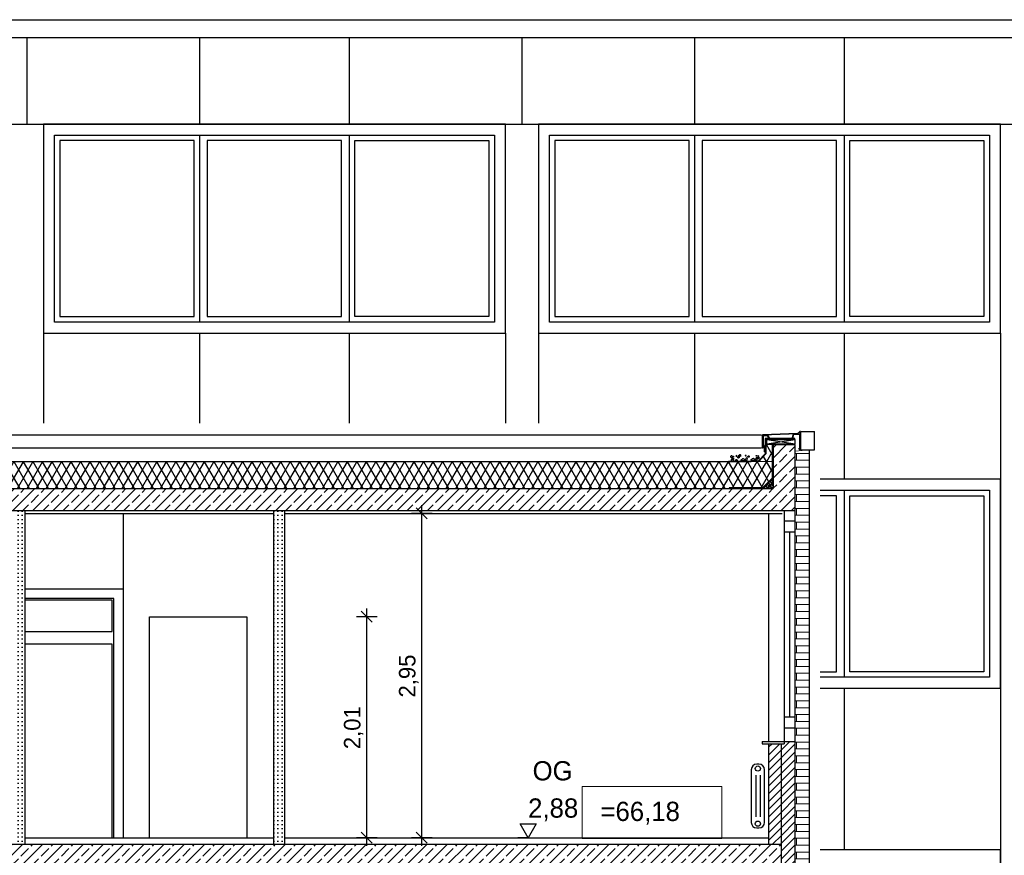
# Model space of a CAD drawing. Extents: x 1 to 209, y 0 to 18.
# Tile 12 of 63: x 8.6 to 17.55, y 10.58 to 18.18. Entities that reach past the tile are written whole.
import ezdxf

# ---------------------------------------------------------------- set-up
doc = ezdxf.new("R2010")
doc.units = 0
doc.header["$MEASUREMENT"] = 0
for name, color, linetype in [('A_1 Dämmung', 7, 'Continuous'), ('A_1 Holz', 7, 'Continuous'), ('A_DE_DECKE', 7, 'Continuous'), ('P_BM_AUSSEN', 7, 'Continuous'), ('P_BM_ROHBAU', 7, 'Continuous'), ('P_ZE_SYMBOL', 7, 'Continuous'), ('P_ZE_TEXT', 7, 'Continuous'), ('R_NT_DACH', 7, 'Continuous'), ('R_NT_FENSTER', 7, 'Continuous'), ('R_NT_HIDDEN', 7, 'Continuous'), ('R_NT_STAHL', 7, 'Continuous'), ('R_NT_TUER', 7, 'Continuous'), ('R_TR_HIDDEN', 7, 'Continuous'), ('R_TR_INNENWAND', 7, 'Continuous'), ('R_TR_SCHRAFF', 7, 'Continuous'), ('Schraffuren', 7, 'Continuous')]:
    doc.layers.add(name, color=color, linetype=linetype)
doc.styles.add('ERSTELLTER_STIL_1', font='txt')
doc.styles.add('ERSTELLTER_STIL_2', font='txt')
doc.dimstyles.new('ERSTELLTER_STIL__1', dxfattribs={"dimtxt": 0.15, "dimasz": 0.095, "dimexe": 0.18, "dimexo": 0, "dimgap": 0.09, "dimtad": 1, "dimzin": 0, "dimdsep": 46, "dimtxsty": 'ERSTELLTER_STIL_1', "dimblk": 'ARROWHEAD_6', "dimblk1": 'ARROWHEAD_6', "dimblk2": 'ARROWHEAD_6', "dimcen": 0.09, "dimclrd": 7, "dimclre": 7, "dimclrt": 7, "dimadec": 0, "dimazin": 0, "dimtfac": 1, "dimtdec": 4, "dimtmove": 0, "dimatfit": 3, "dimfxl": 0, "dimtolj": 1, "dimtzin": 0, "dimarcsym": 0})
pattern_1 = [(0, (3.782915, 7.857577), (0, 0.0375), [0, -0.0375])]
pattern_2 = [(60, (3.782915, 7.85758), (-0.0649519, 0.0375), []), (120, (3.782915, 7.85758), (0.0649519, 0.0375), [])]
pattern_3 = [(45, (3.78291, 7.85758), (-0.0919239, 0.0919239), []), (45, (3.73695, 7.90354), (-0.0919239, 0.0919239), [0.0975, -0.0325])]
pattern_4 = [(45, (3.782915, 7.857577), (-0.03535534, 0.03535534), [])]

# ---------------------------------------------------------------- blocks, each defined once
blk = doc.blocks.new('Bemaßung_1_3', base_point=(13.2196, 5.1576))
at = {"layer": 'P_BM_AUSSEN', "linetype": 'Continuous'}
for p, q in [((13.2196, 10.7376), (13.1471, 10.8626)), ((13.1471, 10.8626), (13.2921, 10.8626)), ((13.2921, 10.8626), (13.2196, 10.7376)), ((13.2196, 10.7376), (13.1259, 10.7376)), ((13.2196, 10.7376), (13.3134, 10.7376)), ((13.2196, 7.5376), (13.1471, 7.6626)), ((13.1471, 7.6626), (13.2921, 7.6626)), ((13.2921, 7.6626), (13.2196, 7.5376)), ((13.2196, 7.5376), (13.1259, 7.5376)), ((13.2196, 7.5376), (13.3134, 7.5376)), ((13.2196, 5.1576), (13.1471, 5.2826)), ((13.1471, 5.2826), (13.2921, 5.2826)), ((13.2921, 5.2826), (13.2196, 5.1576)), ((13.2196, 5.1576), (13.1259, 5.1576)), ((13.2196, 5.1576), (13.3134, 5.1576))]:
    blk.add_line(p, q, dxfattribs=at)
at = {"layer": 'P_BM_AUSSEN', "char_height": 0.175, "attachment_point": 7, "style": 'ERSTELLTER_STIL_1'}
for s, insert in [('{2,88}', (13.2196, 10.8876)), ('{-0,32}', (13.2196, 7.6876)), ('{-2,70}', (13.2196, 5.3076))]:
    blk.add_mtext(s, dxfattribs=dict(at, insert=insert))
blk = doc.blocks.new('*D32', base_point=(3.7829, 7.8576))
at = {"layer": 'P_BM_ROHBAU', "linetype": 'Continuous'}
for p, q in [((11.753, 12.7476), (11.753, 12.8226)), ((11.8467, 12.7476), (11.6592, 12.7476)), ((11.803, 12.6976), (11.703, 12.7976)), ((11.753, 10.7376), (11.753, 12.7476)), ((11.703, 10.7876), (11.803, 10.6876)), ((11.8467, 10.7376), (11.6592, 10.7376)), ((11.753, 10.6626), (11.753, 10.7376))]:
    blk.add_line(p, q, dxfattribs=at)
at = {"layer": 'P_BM_ROHBAU', "insert": (11.723, 11.543), "char_height": 0.15, "attachment_point": 7, "rotation": 90, "style": 'ERSTELLTER_STIL_1'}
blk.add_mtext('{2,01}', dxfattribs=at)
blk = doc.blocks.new('ARROWHEAD_6')
at = {"color": 0, "linetype": 'Continuous', "lineweight": 0}
for p, q in [((0, 0), (-1, 0)), ((-0.5, -0.5), (0.5, 0.5))]:
    blk.add_line(p, q, dxfattribs=at)
blk = doc.blocks.new('*D36', base_point=(3.7829, 7.8576))
at = {"layer": 'P_BM_ROHBAU', "linetype": 'Continuous'}
for p, q in [((12.303, 13.6376), (12.203, 13.7376)), ((12.253, 13.6876), (12.253, 13.7626)), ((12.3467, 13.6876), (12.1592, 13.6876)), ((12.253, 10.7376), (12.253, 13.6876)), ((12.203, 10.7876), (12.303, 10.6876)), ((12.3467, 10.7376), (12.1592, 10.7376)), ((12.253, 10.6626), (12.253, 10.7376))]:
    blk.add_line(p, q, dxfattribs=at)
at = {"layer": 'P_BM_ROHBAU', "insert": (12.223, 12.013), "char_height": 0.15, "attachment_point": 7, "rotation": 90, "style": 'ERSTELLTER_STIL_1'}
blk.add_mtext('{2,95}', dxfattribs=at)

msp = doc.modelspace()

# ---------------------------------------------------------------- hatches: boundary and pattern name
at = {"layer": 'A_1 Dämmung', "linetype": 'Continuous'}
for points in [[(15.374, 14.3588), (15.3809, 14.3588), (15.3809, 14.3338), (15.374, 14.3338)], [(15.3855, 14.3604), (15.3855, 14.3674), (15.4144, 14.3674), (15.4144, 14.3604)], [(15.4394, 14.3604), (15.4394, 14.3674), (15.4679, 14.3674), (15.4679, 14.3604)], [(15.4409, 14.3203), (15.4678, 14.3203), (15.4678, 14.3133), (15.4479, 14.3133), (15.4479, 14.3088), (15.4409, 14.3088)], [(15.4932, 14.3203), (15.5178, 14.3203), (15.5178, 14.3133), (15.4932, 14.3133)], [(15.4964, 14.3674), (15.5108, 14.3674), (15.5108, 14.3604), (15.4964, 14.3604)], [(15.5108, 14.3674), (15.5179, 14.3674), (15.5179, 14.3604), (15.5108, 14.3604)], [(15.5428, 14.3203), (15.5678, 14.3203), (15.5678, 14.3133), (15.5428, 14.3133)], [(15.5429, 14.3674), (15.5679, 14.3674), (15.5679, 14.3604), (15.5429, 14.3604)], [(15.5928, 14.3203), (15.6179, 14.3203), (15.6179, 14.3133), (15.5928, 14.3133)], [(15.5929, 14.3674), (15.6179, 14.3674), (15.6179, 14.3604), (15.5929, 14.3604)], [(15.3739, 14.2624), (15.3668, 14.2624), (15.3669, 14.2817), (15.3739, 14.2817)], [(15.3739, 14.2987), (15.3739, 14.296), (15.3669, 14.2961), (15.3669, 14.2996), (15.374, 14.3102), (15.374, 14.3126), (15.3809, 14.3126), (15.3809, 14.309)], [(15.3739, 14.246), (15.3809, 14.246), (15.3809, 14.2275), (15.3754, 14.2218), (15.3704, 14.2267), (15.3739, 14.2304)], [(15.3739, 14.296), (15.3809, 14.296), (15.3809, 14.271), (15.3739, 14.271)], [(15.4479, 14.2581), (15.4409, 14.2581), (15.4409, 14.2639, 0.044265), (15.4409, 14.2669), (15.4409, 14.2831), (15.4479, 14.2831)], [(15.4409, 14.2331), (15.4479, 14.2331), (15.4479, 14.2081), (15.4409, 14.2081)], [(15.0593, 14.1633), (15.0843, 14.1637), (15.0844, 14.1567), (15.0594, 14.1563)], [(15.1093, 14.164), (15.112, 14.164), (15.112, 14.157), (15.1094, 14.157)], [(15.112, 14.164), (15.1343, 14.1643), (15.1344, 14.1573), (15.112, 14.157)], [(15.1593, 14.1646), (15.1763, 14.1649), (15.1763, 14.1579), (15.1594, 14.1576)], [(15.1763, 14.1649), (15.1843, 14.165), (15.1844, 14.158), (15.1763, 14.1579)], [(15.2093, 14.1653), (15.2343, 14.1656), (15.2344, 14.1586), (15.2094, 14.1583)], [(15.2593, 14.1659), (15.2843, 14.1663), (15.2844, 14.1593), (15.2594, 14.1589)], [(15.3183, 14.1728), (15.3233, 14.1679), (15.3154, 14.1597), (15.3153, 14.1597), (15.3094, 14.1596), (15.3093, 14.1666), (15.3123, 14.1666)], [(15.3501, 14.2057), (15.3501, 14.1956), (15.3407, 14.1859), (15.3356, 14.1907)], [(15.3501, 14.2057), (15.353, 14.2087), (15.3581, 14.2039), (15.3501, 14.1956)], [(15.4479, 14.1581), (15.4409, 14.1581), (15.4409, 14.1831), (15.4479, 14.1831)], [(15.4409, 14.1331), (15.4479, 14.1331), (15.4479, 14.1081), (15.4409, 14.1081)], [(15.4409, 14.0831), (15.4479, 14.0831), (15.4479, 14.0581), (15.441, 14.0581, 0.116838), (15.4409, 14.0659)], [(15.3958, 13.9647), (15.4007, 13.9598), (15.3982, 13.9573), (15.398, 13.9572), (15.3979, 13.957), (15.3852, 13.9443), (15.385, 13.9442), (15.385, 13.944), (15.383, 13.9421), (15.3781, 13.947)], [(15.4311, 14.0001), (15.4361, 13.9951), (15.4242, 13.9832), (15.424, 13.9831), (15.4239, 13.983), (15.4184, 13.9775), (15.4134, 13.9824)], [(15.4409, 14.032), (15.4409, 14.0331), (15.4479, 14.0331), (15.4479, 14.0118), (15.4409, 14.0118), (15.4409, 14.024, 0.119278)], [(15.0454, 13.9196), (15.0674, 13.9196), (15.0674, 13.9126), (15.0454, 13.9126)], [(15.0924, 13.9196), (15.112, 13.9196), (15.112, 13.9126), (15.0924, 13.9126)], [(15.112, 13.9196), (15.1174, 13.9196), (15.1174, 13.9126), (15.112, 13.9126)], [(15.1424, 13.9196), (15.1674, 13.9196), (15.1674, 13.9126), (15.1424, 13.9126)], [(15.1924, 13.9196), (15.2174, 13.9196), (15.2174, 13.9126), (15.1924, 13.9126)], [(15.2424, 13.9196), (15.2674, 13.9196), (15.2674, 13.9126), (15.2424, 13.9126)], [(15.2924, 13.9196), (15.3174, 13.9196), (15.3174, 13.9126), (15.2924, 13.9126)], [(15.3424, 13.9196), (15.3506, 13.9196), (15.3604, 13.9294), (15.3654, 13.9244), (15.3535, 13.9126), (15.3424, 13.9126)]]:
    msp.add_hatch(color=256, dxfattribs=at).paths.add_polyline_path(points, flags=0)
at = {"layer": 'R_TR_SCHRAFF', "linetype": 'Continuous'}
h = msp.add_hatch(dxfattribs=at)
h.set_pattern_fill('Gips_0003', color=256, style=0, pattern_type=2)
h.set_pattern_definition(pattern_1)
h.paths.add_polyline_path([(8.5479, 13.7126), (8.5479, 10.6776), (8.6479, 10.6776), (8.6479, 13.7126)], flags=0)
h = msp.add_hatch(dxfattribs=at)
h.set_pattern_fill('Gips_0003', color=256, style=0, pattern_type=2)
h.set_pattern_definition(pattern_1)
h.paths.add_polyline_path([(11.0079, 13.7126), (10.9079, 13.7126), (10.9079, 10.6776), (11.0079, 10.6776)], flags=0)
at = {"layer": 'Schraffuren', "linetype": 'Continuous'}
h = msp.add_hatch(dxfattribs=at)
h.set_pattern_fill('Beton__Stahlbeton_0003', color=256, style=0, pattern_type=2)
h.set_pattern_definition(pattern_3)
h.paths.add_polyline_path([(15.4479, 13.9126), (4.1079, 13.9126), (4.1079, 14.3126), (3.9079, 14.3126), (3.9079, 13.7126), (15.6479, 13.7126), (15.6479, 14.3126), (15.4479, 14.3126)], flags=0)
h = msp.add_hatch(dxfattribs=at)
h.set_pattern_fill('Dämmung__weich_0003', color=256, style=0, pattern_type=2)
h.set_pattern_definition(pattern_2)
h.paths.add_polyline_path([(15.3809, 14.246), (15.3809, 14.246), (15.3809, 14.2275), (15.3154, 14.1597), (15.4409, 14.1613), (15.4409, 14.2081), (15.4409, 14.2331), (15.4409, 14.3088), (15.4409, 14.3126), (15.3809, 14.3126), (15.3809, 14.3126), (15.381, 14.3126)], flags=0)
at = {"layer": 'Schraffuren', "linetype": 'Continuous', "lineweight": 18}
h = msp.add_hatch(dxfattribs=at)
h.set_pattern_fill('MW_Verband__Läufer__DF_0003', color=9, style=0, pattern_type=2)
h.set_pattern_definition([(0, (3.782915, 7.85758), (0, 0.0625), []), (90, (3.78291, 7.85758), (-0.25, 0), [0.0625, -0.0625]), (90, (3.90791, 7.92008), (-0.25, 0), [0.0625, -0.0625])])
h.paths.add_polyline_path([(15.7729, 4.9276), (15.7729, 14.266), (15.6479, 14.2545), (15.6479, 13.5376), (15.6479, 11.6376), (15.6479, 10.3376), (15.6479, 8.4376), (15.6479, 7.2076), (15.6479, 6.7076), (15.6479, 4.9276)], flags=0)
at = {"layer": 'Schraffuren', "linetype": 'Continuous'}
h = msp.add_hatch(dxfattribs=at)
h.set_pattern_fill('Dämmung__weich_0003', color=256, style=0, pattern_type=2)
h.set_pattern_definition(pattern_2)
h.paths.add_polyline_path([(4.5024, 14.1563), (4.1149, 14.1613), (4.1149, 14.0099), (4.2039, 13.9209), (4.2078, 13.9196), (4.5024, 13.9196), (4.5105, 13.9196), (4.5105, 13.9126), (15.0454, 13.9126), (15.0454, 13.9196), (15.3481, 13.9196), (15.3519, 13.9209), (15.4409, 14.0099), (15.4409, 14.1613), (15.0534, 14.1563)], flags=0)
h = msp.add_hatch(dxfattribs=at)
h.set_pattern_fill('MW_HLZ_0003', color=256, style=0, pattern_type=2)
h.set_pattern_definition(pattern_4)
h.paths.add_polyline_path([(15.5229, 10.6776), (15.5229, 11.5926), (15.4079, 11.5926), (15.4079, 10.6776)], flags=0)
h = msp.add_hatch(dxfattribs=at)
h.set_pattern_fill('MW_HLZ_0003', color=256, style=0, pattern_type=2)
h.set_pattern_definition(pattern_4)
h.paths.add_polyline_path([(15.6479, 11.6126), (15.5479, 11.6126), (15.5479, 11.5926), (15.5229, 11.5926), (15.5229, 10.6576), (15.5229, 10.2726), (15.6479, 10.2726)], flags=0)
h = msp.add_hatch(dxfattribs=at)
h.set_pattern_fill('Beton__Stahlbeton_0003', color=256, style=0, pattern_type=2)
h.set_pattern_definition(pattern_3)
h.paths.add_polyline_path([(15.2829, 10.4776), (15.2829, 10.2726), (15.5229, 10.2726), (15.5229, 10.6776), (4.0329, 10.6776), (4.0329, 10.2726), (4.2729, 10.2726), (4.2729, 10.4776)], flags=0)

# ---------------------------------------------------------------- linework, layer by layer
at = {"layer": 'A_1 Dämmung', "linetype": 'Continuous'}
for p, q in [((15.3739, 14.3588), (15.381, 14.3588)), ((15.3739, 14.3338), (15.381, 14.3338)), ((15.374, 14.3674), (15.374, 14.3102)), ((15.6429, 14.3674), (15.374, 14.3674)), ((15.3809, 14.309), (15.3809, 14.3604)), ((15.6429, 14.3604), (15.3809, 14.3604)), ((15.3809, 14.3203), (15.3809, 14.3603)), ((15.3809, 14.3203), (15.3809, 14.3603)), ((15.3855, 14.3604), (15.3855, 14.3674)), ((15.4144, 14.3604), (15.4144, 14.3674)), ((15.4394, 14.3604), (15.4394, 14.3674)), ((15.4409, 14.3088), (15.4409, 14.3203)), ((15.4409, 14.3203), (15.6479, 14.3203)), ((15.4678, 14.3133), (15.4678, 14.3203)), ((15.4679, 14.3604), (15.4679, 14.3674)), ((15.4928, 14.3133), (15.4928, 14.3203)), ((15.4929, 14.3604), (15.4929, 14.3674)), ((15.4964, 14.3604), (15.4964, 14.3674)), ((15.5178, 14.3133), (15.5178, 14.3203)), ((15.5179, 14.3604), (15.5179, 14.3674)), ((15.5428, 14.3133), (15.5428, 14.3203)), ((15.5429, 14.3604), (15.5429, 14.3674)), ((15.5678, 14.3133), (15.5678, 14.3203)), ((15.5679, 14.3604), (15.5679, 14.3674)), ((15.5928, 14.3133), (15.5928, 14.3203)), ((15.5929, 14.3604), (15.5929, 14.3674)), ((15.6179, 14.3604), (15.6179, 14.3674)), ((15.6179, 14.3133), (15.6179, 14.3203)), ((15.6429, 14.3604), (15.6429, 14.3674)), ((15.6429, 14.3133), (15.6429, 14.3203)), ((15.3668, 14.2459), (15.3669, 14.2996)), ((15.3668, 14.2459), (15.3669, 14.2996)), ((15.3668, 14.2459), (15.3739, 14.2459)), ((15.3669, 14.2996), (15.374, 14.3102)), ((15.3739, 14.296), (15.3669, 14.2961)), ((15.3669, 14.2817), (15.3739, 14.2817)), ((15.3669, 14.2624), (15.3739, 14.2624)), ((15.3739, 14.3126), (15.381, 14.3126)), ((15.3739, 14.2987), (15.3809, 14.309)), ((15.3739, 14.2987), (15.3739, 14.2304)), ((15.3809, 14.296), (15.3739, 14.296)), ((15.3739, 14.271), (15.3809, 14.271)), ((15.3739, 14.246), (15.3809, 14.246)), ((15.3809, 14.296), (15.3809, 14.2275)), ((15.4409, 14.3088), (15.4479, 14.3088)), ((15.4409, 14.3088), (15.4479, 14.3088)), ((15.4409, 14.0099), (15.4409, 14.3088)), ((15.4409, 14.2831), (15.4479, 14.2831)), ((15.4409, 14.2581), (15.4479, 14.2581)), ((15.4409, 14.2331), (15.4479, 14.2331)), ((15.4444, 14.2831), (15.4479, 14.2831)), ((15.6179, 14.3133), (15.4479, 14.3133)), ((15.4479, 14.3088), (15.4479, 14.3133)), ((15.4479, 14.3133), (15.6479, 14.3133)), ((15.4479, 14.007), (15.4479, 14.3066)), ((15.0594, 14.1563), (4.5023, 14.1563)), ((15.0418, 14.1631), (15.3123, 14.1666)), ((15.0534, 14.1563), (15.4409, 14.1613)), ((15.0594, 14.1563), (15.0593, 14.1633)), ((15.0844, 14.1567), (15.0843, 14.1637)), ((15.1094, 14.157), (15.1093, 14.164)), ((15.1344, 14.1573), (15.1343, 14.1643)), ((15.1594, 14.1576), (15.1593, 14.1646)), ((15.1844, 14.158), (15.1843, 14.165)), ((15.2094, 14.1583), (15.2093, 14.1653)), ((15.2344, 14.1586), (15.2343, 14.1656)), ((15.2594, 14.1589), (15.2593, 14.1659)), ((15.2844, 14.1593), (15.2843, 14.1663)), ((15.3094, 14.1596), (15.3093, 14.1666)), ((15.3094, 14.1596), (15.3093, 14.1631)), ((15.3739, 14.2304), (15.3123, 14.1666)), ((15.3809, 14.2275), (15.3154, 14.1597)), ((15.3183, 14.1728), (15.3233, 14.1679)), ((15.3356, 14.1907), (15.3407, 14.1859)), ((15.353, 14.2087), (15.3581, 14.2039)), ((15.3704, 14.2267), (15.3754, 14.2218)), ((15.4409, 14.2081), (15.4479, 14.2081)), ((15.4409, 14.1831), (15.4479, 14.1831)), ((15.4409, 14.1581), (15.4479, 14.1581)), ((15.4409, 14.1331), (15.4479, 14.1331)), ((15.4409, 14.1081), (15.4479, 14.1081)), ((15.4409, 14.0831), (15.4479, 14.0831)), ((15.4409, 14.0581), (15.4479, 14.0581)), ((15.4444, 14.1331), (15.4479, 14.1331)), ((15.3506, 13.9196), (15.4409, 14.0099)), ((15.3535, 13.9126), (15.4479, 14.007)), ((15.4007, 13.9598), (15.3958, 13.9647)), ((15.4078, 13.9637), (15.411, 13.9702)), ((15.4329, 13.9211), (15.4078, 13.9637)), ((15.4175, 13.9734), (15.411, 13.9702)), ((15.4184, 13.9775), (15.4134, 13.9824)), ((15.4479, 13.9582), (15.4175, 13.9734)), ((15.424, 13.9831), (15.4208, 13.9766)), ((15.4208, 13.9766), (15.4479, 13.9306)), ((15.4305, 13.9864), (15.424, 13.9831)), ((15.4479, 13.9777), (15.4305, 13.9864)), ((15.4361, 13.9951), (15.4311, 14.0001)), ((15.4337, 13.9896), (15.437, 13.9961)), ((15.4479, 13.9613), (15.4337, 13.9896)), ((15.437, 13.9961), (15.4435, 13.9994)), ((15.4409, 14.0331), (15.4479, 14.0331)), ((15.4409, 14.0118), (15.4479, 14.0118)), ((15.4435, 13.9994), (15.4479, 13.9972)), ((15.3506, 13.9196), (15.0454, 13.9196)), ((15.3535, 13.9126), (15.0569, 13.9126)), ((15.0674, 13.9196), (15.0674, 13.9126)), ((15.0924, 13.9196), (15.0924, 13.9126)), ((15.1174, 13.9196), (15.1174, 13.9126)), ((15.1174, 13.9161), (15.1174, 13.9126)), ((15.1424, 13.9196), (15.1424, 13.9126)), ((15.1674, 13.9196), (15.1674, 13.9126)), ((15.1924, 13.9196), (15.1924, 13.9126)), ((15.1924, 13.9161), (15.1924, 13.9126)), ((15.2174, 13.9196), (15.2174, 13.9126)), ((15.2424, 13.9196), (15.2424, 13.9126)), ((15.2674, 13.9196), (15.2674, 13.9126)), ((15.2924, 13.9196), (15.2924, 13.9126)), ((15.3174, 13.9196), (15.3174, 13.9126)), ((15.3424, 13.9196), (15.3424, 13.9126)), ((15.3481, 13.9196), (15.3519, 13.9209)), ((15.3593, 13.9177), (15.3567, 13.9126)), ((15.3658, 13.921), (15.3593, 13.9177)), ((15.3654, 13.9244), (15.3604, 13.9294)), ((15.3825, 13.9126), (15.3658, 13.921)), ((15.3748, 13.9126), (15.369, 13.9242)), ((15.383, 13.9421), (15.3781, 13.947)), ((15.3791, 13.9342), (15.4175, 13.9126)), ((15.385, 13.9442), (15.3818, 13.9377)), ((15.3943, 13.9126), (15.382, 13.9372)), ((15.3915, 13.9474), (15.385, 13.9442)), ((15.4384, 13.9206), (15.3915, 13.9474)), ((15.3948, 13.9506), (15.398, 13.9572)), ((15.3948, 13.9506), (15.4138, 13.9126)), ((15.4045, 13.9604), (15.4479, 13.9387)), ((15.4448, 13.9239), (15.4384, 13.9206)), ((15.4447, 13.9238), (15.448, 13.9302))]:
    msp.add_line(p, q, dxfattribs=at)
at = {"layer": 'A_1 Dämmung', "linetype": 'Continuous', "flags": 128}
for points in [[(15.4479, 13.9126), (15.0454, 13.9126)], [(15.3506, 13.9196), (15.0534, 13.9196)]]:
    msp.add_lwpolyline(points, dxfattribs=at)
at = {"layer": 'A_1 Holz', "linetype": 'Continuous'}
for p, q in [((15.3879, 14.3603), (15.6479, 14.3603)), ((15.3879, 14.3203), (15.3879, 14.3603)), ((15.3879, 14.3203), (15.6479, 14.3603)), ((15.3879, 14.3603), (15.6479, 14.3203)), ((15.3879, 14.3203), (15.6479, 14.3203)), ((15.6479, 14.3203), (15.6479, 14.3603)), ((15.3479, 11.6126), (15.5479, 11.6126)), ((15.3479, 11.6126), (15.3479, 11.5926)), ((15.3479, 11.5926), (15.5479, 11.5926)), ((15.5479, 11.6126), (15.5479, 11.5926))]:
    msp.add_line(p, q, dxfattribs=at)
at = {"layer": 'A_DE_DECKE', "linetype": 'Continuous'}
for p, q in [((8.6479, 13.6876), (10.9079, 13.6876)), ((11.0079, 13.6876), (15.5279, 13.6876))]:
    msp.add_line(p, q, dxfattribs=at)
at = {"layer": 'P_ZE_SYMBOL', "linetype": 'Continuous'}
for p, q in [((15.3179, 11.4061), (15.2979, 11.4061)), ((15.2479, 11.3561), (15.2479, 10.8761)), ((15.2879, 11.3061), (15.2879, 10.9261)), ((15.3279, 11.3061), (15.3279, 10.9261)), ((15.3679, 10.8761), (15.3679, 11.3561)), ((15.2979, 10.8261), (15.3179, 10.8261))]:
    msp.add_line(p, q, dxfattribs=at)
at = {"layer": 'P_ZE_SYMBOL', "color": 255, "linetype": 'Continuous', "lineweight": 18, "flags": 128}
msp.add_lwpolyline([(13.7119, 11.2048), (14.9804, 11.2048), (14.9804, 10.7298), (13.7119, 10.7298)], close=True, dxfattribs=at)
at = {"layer": 'P_ZE_SYMBOL', "linetype": 'Continuous'}
for centre in [(15.3079, 11.367), (15.3079, 10.8653)]:
    msp.add_circle(centre, 0.0234, dxfattribs=at)
for centre, start, end in [((15.2979, 11.3561), 90, 180), ((15.3179, 11.3561), 0, 90), ((15.2979, 10.8761), 180, 270), ((15.3179, 10.8761), 270, 0)]:
    msp.add_arc(centre, 0.05, start, end, dxfattribs=at)
at = {"layer": 'R_NT_DACH', "linetype": 'Continuous'}
for p, q in [((3.633, 18.1774), (17.6639, 18.1774)), ((17.6639, 18.011), (3.633, 18.011)), ((4.2256, 14.4008), (15.3414, 14.4008)), ((4.2239, 14.2845), (15.3397, 14.2845))]:
    msp.add_line(p, q, dxfattribs=at)
at = {"layer": 'R_NT_DACH', "linetype": 'Continuous', "flags": 128}
for points in [[(15.0781, 14.1975), (15.0777, 14.2016), (15.0758, 14.2041), (15.0741, 14.2082), (15.07, 14.2099), (15.0665, 14.2101), (15.0631, 14.2088), (15.0597, 14.2049), (15.0586, 14.201), (15.0607, 14.1983), (15.0653, 14.1964), (15.0672, 14.1935), (15.0699, 14.1896), (15.0728, 14.1884), (15.0769, 14.1897), (15.0786, 14.1927), (15.0788, 14.1946)], [(15.0716, 14.1665), (15.0797, 14.166), (15.0837, 14.1667), (15.0858, 14.1717), (15.0852, 14.1751), (15.0803, 14.1773), (15.0771, 14.1779), (15.0723, 14.178), (15.0687, 14.1769), (15.0667, 14.1769), (15.0643, 14.1747), (15.0641, 14.1713), (15.0646, 14.1681), (15.0688, 14.1663)], [(15.0861, 14.1996), (15.0825, 14.2006), (15.0801, 14.2002), (15.0776, 14.202), (15.0812, 14.2056), (15.0828, 14.2064), (15.0856, 14.2071), (15.087, 14.2039), (15.0861, 14.2021), (15.0865, 14.2005)], [(15.0853, 14.1777), (15.0809, 14.1803), (15.0784, 14.1839), (15.079, 14.1887), (15.0814, 14.191), (15.0848, 14.1898), (15.0856, 14.1858), (15.0853, 14.1826), (15.0873, 14.1804), (15.0869, 14.178)], [(15.1076, 14.1754), (15.1092, 14.1772), (15.1131, 14.1762), (15.1167, 14.1749), (15.1189, 14.1741), (15.1207, 14.1717), (15.1208, 14.1689), (15.1189, 14.1668), (15.1161, 14.1665), (15.1127, 14.1669), (15.1076, 14.1679), (15.1047, 14.1696), (15.1047, 14.1715), (15.106, 14.1734)], [(15.1072, 14.2108), (15.1095, 14.2083), (15.1123, 14.2081), (15.116, 14.2089), (15.1152, 14.2119), (15.1125, 14.2126), (15.1081, 14.2117)], [(15.1305, 14.1908), (15.1267, 14.1921), (15.1241, 14.1939), (15.1245, 14.1987), (15.1267, 14.2017), (15.129, 14.2037), (15.134, 14.2025), (15.1368, 14.2006), (15.1376, 14.1976), (15.1363, 14.1932), (15.1344, 14.1912), (15.1328, 14.1907)], [(15.1434, 14.2094), (15.1504, 14.2089), (15.1552, 14.2099), (15.1542, 14.2156), (15.1503, 14.219), (15.1481, 14.2203), (15.1398, 14.2195), (15.1354, 14.2144), (15.1301, 14.2108), (15.1301, 14.2067), (15.132, 14.2045), (15.1368, 14.2065), (15.1409, 14.2094)], [(15.176, 14.1676), (15.1793, 14.1678), (15.1858, 14.1683), (15.1902, 14.1683), (15.1921, 14.1702), (15.1917, 14.1729), (15.189, 14.175), (15.1864, 14.1765), (15.1827, 14.1799), (15.1807, 14.1819), (15.1772, 14.1844), (15.1734, 14.1839), (15.1713, 14.1822), (15.1702, 14.1821), (15.1686, 14.1823), (15.1662, 14.1817), (15.1651, 14.1811), (15.1637, 14.1795), (15.1628, 14.1769), (15.1606, 14.1748), (15.1545, 14.1741), (15.1524, 14.1721), (15.1517, 14.1693), (15.1566, 14.1665), (15.1648, 14.167), (15.1716, 14.167), (15.1745, 14.1677)], [(15.192, 14.2118), (15.1944, 14.2093), (15.1972, 14.2091), (15.2008, 14.2099), (15.2, 14.2129), (15.1973, 14.2136), (15.1929, 14.2127)], [(15.2126, 14.1867), (15.2113, 14.1892), (15.2042, 14.1924), (15.2005, 14.1903), (15.1984, 14.1848), (15.196, 14.179), (15.1923, 14.1748), (15.1978, 14.1682), (15.2049, 14.1679), (15.2111, 14.1717), (15.2102, 14.1771), (15.211, 14.1821)], [(15.223, 14.1977), (15.2192, 14.1989), (15.2166, 14.2007), (15.217, 14.2055), (15.2192, 14.2085), (15.2215, 14.2106), (15.2265, 14.2093), (15.2293, 14.2074), (15.2301, 14.2044), (15.2288, 14.2), (15.2269, 14.198), (15.2253, 14.1975)], [(15.2682, 14.1703), (15.2715, 14.1705), (15.278, 14.171), (15.2824, 14.1711), (15.2843, 14.1729), (15.284, 14.1756), (15.2812, 14.1777), (15.2786, 14.1793), (15.2749, 14.1826), (15.2729, 14.1846), (15.2695, 14.1871), (15.2656, 14.1866), (15.2635, 14.1849), (15.2624, 14.1849), (15.2608, 14.185), (15.2584, 14.1844), (15.2573, 14.1838), (15.2559, 14.1823), (15.2551, 14.1797), (15.2528, 14.1775), (15.2467, 14.1769), (15.2446, 14.1749), (15.2439, 14.172), (15.2488, 14.1692), (15.257, 14.1698), (15.2638, 14.1697), (15.2667, 14.1705)], [(15.3048, 14.1894), (15.3035, 14.1919), (15.2964, 14.1951), (15.2927, 14.193), (15.2907, 14.1876), (15.2882, 14.1817), (15.2845, 14.1775), (15.29, 14.1709), (15.2971, 14.1706), (15.3033, 14.1744), (15.3024, 14.1798), (15.3032, 14.1848)], [(15.2958, 14.2093), (15.2932, 14.209), (15.2913, 14.2094), (15.2917, 14.2115), (15.2931, 14.2129), (15.2939, 14.2134), (15.2971, 14.2132), (15.2988, 14.2113), (15.3009, 14.21), (15.3009, 14.2084), (15.3002, 14.2075), (15.2984, 14.2082), (15.2968, 14.2093)], [(15.3074, 14.1886), (15.3069, 14.1909), (15.3102, 14.1933), (15.3135, 14.1953), (15.3155, 14.1965), (15.3185, 14.1964), (15.3207, 14.1947), (15.3211, 14.1919), (15.3196, 14.1896), (15.3172, 14.1871), (15.3132, 14.1838), (15.31, 14.1826), (15.3085, 14.1838), (15.3078, 14.1861)]]:
    msp.add_lwpolyline(points, close=True, dxfattribs=at)
msp.add_lwpolyline([(15.3153, 14.2034), (15.3158, 14.2081), (15.3146, 14.2105), (15.3098, 14.2125), (15.3105, 14.2069), (15.3097, 14.2021), (15.3109, 14.1977), (15.3129, 14.1989), (15.3156, 14.2028)], dxfattribs=at)
at = {"layer": 'R_NT_FENSTER', "linetype": 'Continuous'}
for p, q in [((13.0129, 17.2276), (8.8129, 17.2276)), ((8.8129, 17.2276), (8.8129, 15.3276)), ((13.0129, 15.3276), (13.0129, 17.2276)), ((17.5129, 17.2276), (13.3129, 17.2276)), ((13.3129, 17.2276), (13.3129, 15.3276)), ((17.5129, 15.3276), (17.5129, 17.2276)), ((8.9129, 17.1276), (12.9129, 17.1276)), ((8.9129, 15.4276), (8.9129, 17.1276)), ((10.2329, 17.1276), (10.2329, 15.4276)), ((11.5929, 17.1276), (11.5929, 15.4276)), ((12.9129, 17.1276), (12.9129, 15.4276)), ((13.4129, 17.1276), (17.4129, 17.1276)), ((13.4129, 15.4276), (13.4129, 17.1276)), ((14.7329, 17.1276), (14.7329, 15.4276)), ((16.0929, 17.1276), (16.0929, 15.4276)), ((17.4129, 17.1276), (17.4129, 15.4276)), ((10.1829, 17.0776), (8.9629, 17.0776)), ((8.9629, 17.0776), (8.9629, 15.4776)), ((10.1829, 15.4776), (10.1829, 17.0776)), ((11.5229, 17.0776), (10.3029, 17.0776)), ((10.3029, 17.0776), (10.3029, 15.4776)), ((11.5229, 15.4776), (11.5229, 17.0776)), ((11.6429, 17.0776), (12.8629, 17.0776)), ((11.6429, 15.4776), (11.6429, 17.0776)), ((12.8629, 17.0776), (12.8629, 15.4776)), ((14.6829, 17.0776), (13.4629, 17.0776)), ((13.4629, 17.0776), (13.4629, 15.4776)), ((14.6829, 15.4776), (14.6829, 17.0776)), ((16.0229, 17.0776), (14.8029, 17.0776)), ((14.8029, 17.0776), (14.8029, 15.4776)), ((16.0229, 15.4776), (16.0229, 17.0776)), ((16.1429, 17.0776), (17.3629, 17.0776)), ((16.1429, 15.4776), (16.1429, 17.0776)), ((17.3629, 17.0776), (17.3629, 15.4776)), ((12.9129, 15.4276), (8.9129, 15.4276)), ((8.9629, 15.4776), (10.1829, 15.4776)), ((10.3029, 15.4776), (11.5229, 15.4776)), ((12.8629, 15.4776), (11.6429, 15.4776)), ((17.4129, 15.4276), (13.4129, 15.4276)), ((13.4629, 15.4776), (14.6829, 15.4776)), ((14.8029, 15.4776), (16.0229, 15.4776)), ((17.3629, 15.4776), (16.1429, 15.4776)), ((8.8129, 15.3276), (13.0129, 15.3276)), ((13.3129, 15.3276), (17.5129, 15.3276)), ((17.5129, 13.9976), (15.8728, 13.9976)), ((17.5129, 12.0976), (17.5129, 13.9976)), ((15.8734, 13.8976), (17.4129, 13.8976)), ((16.0929, 13.8976), (16.0929, 12.1976)), ((17.4129, 13.8976), (17.4129, 12.1976)), ((16.0229, 13.8476), (15.8734, 13.8476)), ((16.0229, 12.2476), (16.0229, 13.8476)), ((16.1429, 12.2476), (16.1429, 13.8476)), ((16.1429, 13.8476), (17.3629, 13.8476)), ((17.3629, 13.8476), (17.3629, 12.2476)), ((15.5479, 13.7126), (15.5479, 11.6126)), ((15.6479, 11.6126), (15.6479, 13.7126)), ((15.6479, 13.6154), (15.5479, 13.6154)), ((15.6479, 13.5154), (15.5479, 13.5154)), ((15.5979, 11.8347), (15.5979, 13.5154)), ((15.8751, 12.2476), (16.0229, 12.2476)), ((17.4129, 12.1976), (15.8752, 12.1976)), ((17.3629, 12.2476), (16.1429, 12.2476)), ((15.8728, 12.0976), (17.5129, 12.0976)), ((15.6479, 11.8347), (15.5479, 11.8347)), ((15.6479, 11.7347), (15.5479, 11.7347)), ((17.5129, 10.6276), (15.8728, 10.6276)), ((17.5129, 8.7276), (17.5129, 10.6276))]:
    msp.add_line(p, q, dxfattribs=at)
at = {"layer": 'R_NT_HIDDEN', "linetype": 'Continuous'}
for p, q in [((8.6629, 18.011), (8.6629, 17.2276)), ((10.2329, 18.011), (10.2329, 17.2276)), ((11.5929, 18.011), (11.5929, 17.2276)), ((13.1629, 18.011), (13.1629, 17.2276)), ((14.7329, 18.011), (14.7329, 17.2276)), ((16.0929, 18.011), (16.0929, 17.2276)), ((4.2492, 17.2276), (17.6639, 17.2276)), ((8.8129, 15.3276), (8.8129, 14.5068)), ((8.8129, 15.3276), (13.0129, 15.3276)), ((10.2329, 15.3276), (10.2329, 14.5068)), ((11.5929, 15.3276), (11.5929, 14.5068)), ((13.0129, 15.3276), (13.0129, 14.5068)), ((13.3129, 15.3276), (13.3129, 14.5068)), ((13.3129, 15.3276), (17.5129, 15.3276)), ((14.7329, 15.3276), (14.7329, 14.5068)), ((16.0929, 15.3276), (16.0929, 13.9976)), ((17.5129, 15.3276), (17.5129, 7.4276)), ((16.0929, 12.0976), (16.0929, 10.6276))]:
    msp.add_line(p, q, dxfattribs=at)
at = {"layer": 'R_NT_STAHL', "linetype": 'Continuous'}
for p, q in [((15.6679, 14.4129), (15.3514, 14.4008)), ((15.6704, 14.41), (15.3517, 14.3978)), ((15.6867, 14.4305), (15.6699, 14.4138)), ((15.6888, 14.4284), (15.6704, 14.41)), ((15.6948, 14.2722), (15.6948, 14.4259)), ((15.6978, 14.2722), (15.6978, 14.4259)), ((15.7026, 14.4324), (15.8228, 14.4324)), ((15.8228, 14.266), (15.8228, 14.4324)), ((15.3458, 14.3944), (15.3458, 14.291)), ((15.3488, 14.3944), (15.3488, 14.291)), ((15.3528, 14.2925), (15.3529, 14.391)), ((15.3558, 14.394), (15.3961, 14.3954)), ((15.3559, 14.391), (15.3558, 14.2925)), ((15.3962, 14.3925), (15.3559, 14.391)), ((15.4078, 14.3725), (15.3962, 14.3925)), ((15.3988, 14.394), (15.4104, 14.374)), ((15.413, 14.3725), (15.6193, 14.3725)), ((15.6193, 14.3695), (15.413, 14.3695)), ((15.6223, 14.375), (15.6272, 14.4027)), ((15.6301, 14.4022), (15.6253, 14.3745)), ((15.63, 14.4052), (15.6877, 14.4075)), ((15.6847, 14.4043), (15.6301, 14.4022)), ((15.6878, 14.2744), (15.6878, 14.4013)), ((15.6908, 14.4045), (15.6908, 14.2744)), ((15.3558, 14.2925), (15.3528, 14.2925)), ((15.3552, 14.289), (15.3661, 14.3041)), ((15.3576, 14.2872), (15.3685, 14.3023)), ((15.6781, 14.2789), (15.6861, 14.2683)), ((15.6805, 14.2807), (15.6885, 14.2701)), ((15.7026, 14.266), (15.8228, 14.266))]:
    msp.add_line(p, q, dxfattribs=at)
for centre, radius, start, end in [((15.6678, 14.4159), 0.003, 272.16941, 315), ((15.6913, 14.4259), 0.0065, 0, 135), ((15.6913, 14.4259), 0.0035, 0, 135), ((15.3523, 14.3944), 0.0065, 92.11955, 180), ((15.3523, 14.3944), 0.0035, 92.11955, 180), ((15.3559, 14.391), 0.003, 92.05836, 179.98032), ((15.3962, 14.3925), 0.003, 30.11373, 92.05836), ((15.413, 14.3755), 0.006, 210.11373, 270), ((15.413, 14.3755), 0.003, 210.11373, 270), ((15.6193, 14.3755), 0.003, 270, 350), ((15.6193, 14.3755), 0.006, 270, 350), ((15.6301, 14.4022), 0.003, 92.11955, 170), ((15.6848, 14.4013), 0.003, 0, 92.26717), ((15.6878, 14.4045), 0.003, 0, 92.26717), ((15.3523, 14.291), 0.0065, 180, 324.13644), ((15.3523, 14.291), 0.0035, 180, 324.13644), ((15.6913, 14.2722), 0.0065, 216.82111, 0), ((15.6913, 14.2722), 0.0035, 216.82111, 0)]:
    msp.add_arc(centre, radius, start, end, dxfattribs=at)
at = {"layer": 'R_NT_TUER', "linetype": 'Continuous'}
for p, q in [((9.5379, 12.9976), (8.6479, 12.9976)), ((9.4529, 12.9126), (8.6479, 12.9126)), ((9.4379, 12.8976), (8.6479, 12.8976)), ((9.4379, 12.6126), (9.4379, 12.8976)), ((9.4529, 10.7376), (9.4529, 12.9126)), ((9.7779, 12.7476), (10.6629, 12.7476)), ((9.7779, 10.7376), (9.7779, 12.7476)), ((10.6629, 12.7476), (10.6629, 10.7376)), ((8.6479, 12.6126), (9.4379, 12.6126)), ((9.4379, 12.4976), (8.6479, 12.4976)), ((9.4379, 10.7376), (9.4379, 12.4976))]:
    msp.add_line(p, q, dxfattribs=at)
at = {"layer": 'R_TR_HIDDEN', "linetype": 'Continuous'}
for p, q in [((15.6479, 14.3126), (15.4479, 14.3126)), ((15.4479, 14.3126), (15.4479, 13.9126)), ((15.6479, 13.7126), (15.6479, 14.3126)), ((15.7729, 14.266), (15.7729, 4.9276)), ((4.1079, 13.9126), (15.4479, 13.9126)), ((3.9079, 13.7126), (15.6479, 13.7126)), ((8.6479, 10.6776), (8.6479, 13.7126)), ((10.9079, 10.6776), (10.9079, 13.7126)), ((11.0079, 10.6776), (11.0079, 13.7126)), ((15.4079, 11.6126), (15.4079, 13.6876)), ((15.4079, 11.6126), (15.6479, 11.6126)), ((15.4079, 10.6776), (15.4079, 11.5926)), ((15.5229, 10.6776), (15.5229, 11.5926)), ((15.6479, 10.2726), (15.6479, 11.6126)), ((4.0329, 10.6776), (15.5229, 10.6776)), ((8.6479, 10.7376), (10.9079, 10.7376)), ((11.0079, 10.7376), (15.4079, 10.7376)), ((15.5229, 10.2726), (15.5229, 10.6776))]:
    msp.add_line(p, q, dxfattribs=at)
at = {"layer": 'R_TR_INNENWAND', "linetype": 'Continuous'}
msp.add_line((9.5379, 13.6876), (9.5379, 10.7376), dxfattribs=at)
at = {"layer": 'Schraffuren', "color": 255, "linetype": 'Continuous', "lineweight": 18, "flags": 128}
for points in [[(15.4479, 13.9126), (4.1079, 13.9126), (4.1079, 14.3126), (3.9079, 14.3126), (3.9079, 13.7126), (15.6479, 13.7126), (15.6479, 14.3126), (15.4479, 14.3126)], [(15.3809, 14.246), (15.3809, 14.246), (15.3809, 14.2275), (15.3154, 14.1597), (15.4409, 14.1613), (15.4409, 14.2081), (15.4409, 14.2331), (15.4409, 14.3088), (15.4409, 14.3126), (15.3809, 14.3126), (15.3809, 14.3126), (15.381, 14.3126)], [(15.7729, 4.9276), (15.7729, 14.266), (15.6479, 14.2545), (15.6479, 13.5376), (15.6479, 11.6376), (15.6479, 10.3376), (15.6479, 8.4376), (15.6479, 7.2076), (15.6479, 6.7076), (15.6479, 4.9276)], [(4.5024, 14.1563), (4.1149, 14.1613), (4.1149, 14.0099), (4.2039, 13.9209), (4.2078, 13.9196), (4.5024, 13.9196), (4.5105, 13.9196), (4.5105, 13.9126), (15.0454, 13.9126), (15.0454, 13.9196), (15.3481, 13.9196), (15.3519, 13.9209), (15.4409, 14.0099), (15.4409, 14.1613), (15.0534, 14.1563)], [(15.5229, 10.6776), (15.5229, 11.5926), (15.4079, 11.5926), (15.4079, 10.6776)], [(15.6479, 11.6126), (15.5479, 11.6126), (15.5479, 11.5926), (15.5229, 11.5926), (15.5229, 10.6576), (15.5229, 10.2726), (15.6479, 10.2726)], [(15.2829, 10.4776), (15.2829, 10.2726), (15.5229, 10.2726), (15.5229, 10.6776), (4.0329, 10.6776), (4.0329, 10.2726), (4.2729, 10.2726), (4.2729, 10.4776)]]:
    msp.add_lwpolyline(points, close=True, dxfattribs=at)

# ---------------------------------------------------------------- block references
at = {"layer": 'P_BM_AUSSEN', "linetype": 'Continuous'}
msp.add_blockref('Bemaßung_1_3', (13.2196, 5.1576), dxfattribs=at)

# ---------------------------------------------------------------- texts
at = {"layer": 'P_ZE_SYMBOL', "linetype": 'Continuous', "insert": (13.8119, 11.0648), "char_height": 0.175, "attachment_point": 1, "style": 'ERSTELLTER_STIL_1'}
msp.add_mtext('{ =66,18}', dxfattribs=at)
at = {"layer": 'P_ZE_TEXT', "linetype": 'Continuous', "insert": (13.442, 11.4337), "char_height": 0.175, "attachment_point": 2, "style": 'ERSTELLTER_STIL_2'}
msp.add_mtext('{OG}', dxfattribs=at)

# ---------------------------------------------------------------- dimensions: what is measured, and where the dimension line sits
at = {"layer": 'P_BM_ROHBAU', "linetype": 'Continuous'}
for base, p1, p2, picture, middle in [((12.253, 10.7376), (12.043, 10.7376), (12.109, 13.6876), '*D36', (12.148, 12.2126)), ((11.753, 10.7376), (10.6629, 10.7376), (10.6629, 12.7476), '*D32', (11.648, 11.7426))]:
    dim = msp.add_linear_dim(base=base, p1=p1, p2=p2, angle=90, dimstyle='ERSTELLTER_STIL__1', dxfattribs=at)
    dim.commit()
    dim.dimension.update_dxf_attribs({"geometry": picture, "text_midpoint": middle})

doc.saveas('drawing.dxf')
